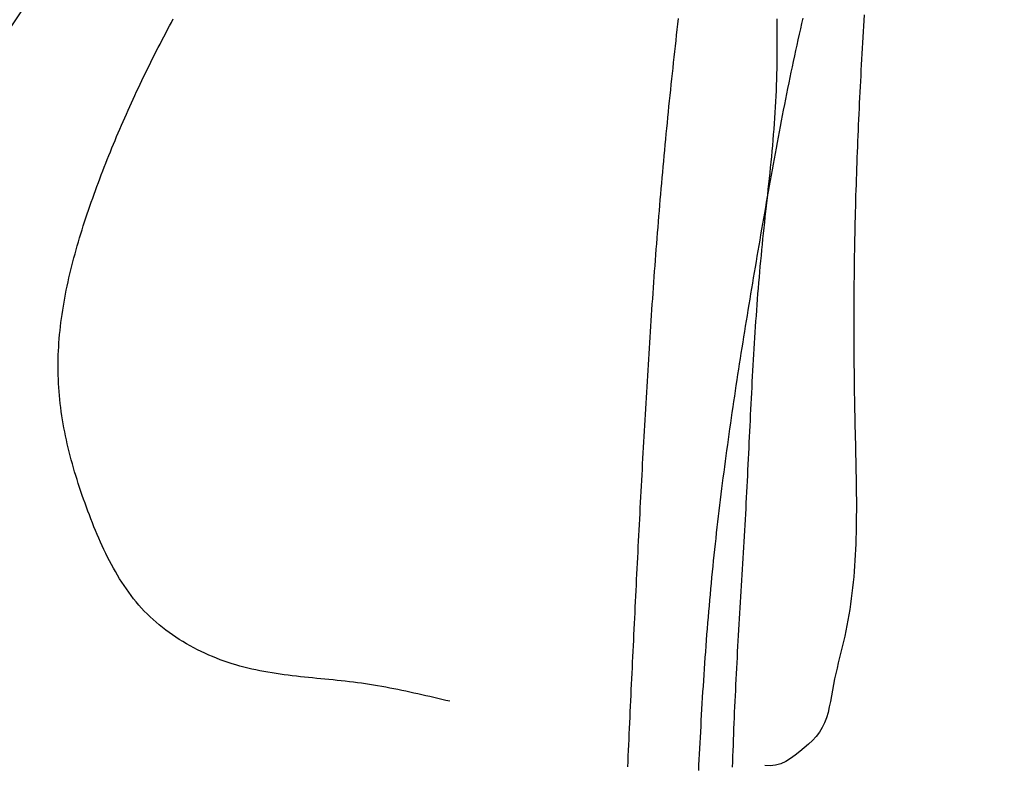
# Model space of a CAD drawing. Header units: millimetres. Extents: x 523431 to 527346, y -48565 to -47721.
# Tile 124 of 217: x 525746.85 to 525749.38, y -48543.59 to -48541.67. Entities that reach past the tile are written whole.
import ezdxf

# ---------------------------------------------------------------- set-up
doc = ezdxf.new("R2010")
doc.units = ezdxf.units.MM

# ---------------------------------------------------------------- blocks, each defined once
blk = doc.blocks.new('A$C0BD840A7')
at = {"color": 5, "start_tangent": (0.355599, 0.934638), "end_tangent": (0, -1)}
blk.add_spline([(4.6109, 9.5897), (3.9309, 10.3285), (3.4819, 9.5712), (2.3569, 2.7773), (1.0659, 1.7115), (-0.0007, 2.7212), (1.7395, 3.9553), (2.1043, 3.0016)], degree=3, dxfattribs=at)

msp = doc.modelspace()

# ---------------------------------------------------------------- linework, layer by layer
at = {"color": 174}
for p, q in [((525747.2434, -48541.6806), (525747.2483, -48541.6714)), ((525748.5447, -48541.6852), (525748.5463, -48541.6711)), ((525748.7987, -48541.6717), (525748.7988, -48541.6859)), ((525748.8634, -48541.6836), (525748.8666, -48541.6698)), ((525749.0233, -48541.6616), (525749.0224, -48541.6759)), ((525747.2287, -48541.7083), (525747.2335, -48541.6991)), ((525747.2335, -48541.6991), (525747.2384, -48541.6898)), ((525747.2384, -48541.6898), (525747.2434, -48541.6806)), ((525748.5414, -48541.7133), (525748.5431, -48541.6993)), ((525748.5431, -48541.6993), (525748.5447, -48541.6852)), ((525748.7988, -48541.6859), (525748.7989, -48541.7)), ((525748.7989, -48541.7), (525748.799, -48541.7142)), ((525748.8571, -48541.7113), (525748.8602, -48541.6974)), ((525748.8602, -48541.6974), (525748.8634, -48541.6836)), ((525749.0215, -48541.6901), (525749.0206, -48541.7044)), ((525749.0224, -48541.6759), (525749.0215, -48541.6901)), ((525747.219, -48541.7269), (525747.2238, -48541.7176)), ((525747.2238, -48541.7176), (525747.2287, -48541.7083)), ((525748.5399, -48541.7274), (525748.5414, -48541.7133)), ((525748.799, -48541.7142), (525748.799, -48541.7284)), ((525748.8509, -48541.739), (525748.854, -48541.7251)), ((525748.854, -48541.7251), (525748.8571, -48541.7113)), ((525749.0198, -48541.7186), (525749.0189, -48541.7328)), ((525749.0206, -48541.7044), (525749.0198, -48541.7186)), ((525747.2046, -48541.7549), (525747.2094, -48541.7455)), ((525747.2094, -48541.7455), (525747.2142, -48541.7362)), ((525747.2142, -48541.7362), (525747.219, -48541.7269)), ((525748.5367, -48541.7555), (525748.5383, -48541.7415)), ((525748.5383, -48541.7415), (525748.5399, -48541.7274)), ((525748.799, -48541.7425), (525748.7989, -48541.7567)), ((525748.799, -48541.7284), (525748.799, -48541.7425)), ((525748.8479, -48541.7529), (525748.8509, -48541.739)), ((525749.0181, -48541.7469), (525749.0173, -48541.7611)), ((525749.0189, -48541.7328), (525749.0181, -48541.7469)), ((525747.1905, -48541.7829), (525747.1952, -48541.7736)), ((525747.1952, -48541.7736), (525747.1999, -48541.7642)), ((525747.1999, -48541.7642), (525747.2046, -48541.7549)), ((525748.5336, -48541.7837), (525748.5351, -48541.7696)), ((525748.5351, -48541.7696), (525748.5367, -48541.7555)), ((525748.7988, -48541.7708), (525748.7986, -48541.785)), ((525748.7989, -48541.7567), (525748.7988, -48541.7708)), ((525748.8419, -48541.7807), (525748.8449, -48541.7668)), ((525748.8449, -48541.7668), (525748.8479, -48541.7529)), ((525749.0165, -48541.7752), (525749.0157, -48541.7893)), ((525749.0173, -48541.7611), (525749.0165, -48541.7752)), ((525747.1767, -48541.8112), (525747.1813, -48541.8017)), ((525747.1813, -48541.8017), (525747.1859, -48541.7923)), ((525747.1859, -48541.7923), (525747.1905, -48541.7829)), ((525748.5306, -48541.8119), (525748.5321, -48541.7978)), ((525748.5321, -48541.7978), (525748.5336, -48541.7837)), ((525748.7984, -48541.7991), (525748.7981, -48541.8133)), ((525748.7986, -48541.785), (525748.7984, -48541.7991)), ((525748.836, -48541.8084), (525748.8389, -48541.7945)), ((525748.8389, -48541.7945), (525748.8419, -48541.7807)), ((525749.0157, -48541.7893), (525749.0149, -48541.8034)), ((525747.1675, -48541.83), (525747.1721, -48541.8206)), ((525747.1721, -48541.8206), (525747.1767, -48541.8112)), ((525748.5276, -48541.84), (525748.5291, -48541.8259)), ((525748.5291, -48541.8259), (525748.5306, -48541.8119)), ((525748.7981, -48541.8133), (525748.7977, -48541.8274)), ((525748.8303, -48541.8363), (525748.8331, -48541.8223)), ((525748.8331, -48541.8223), (525748.836, -48541.8084)), ((525749.0142, -48541.8175), (525749.0134, -48541.8316)), ((525749.0149, -48541.8034), (525749.0142, -48541.8175)), ((525747.1541, -48541.8585), (525747.1585, -48541.849)), ((525747.1585, -48541.849), (525747.163, -48541.8395)), ((525747.163, -48541.8395), (525747.1675, -48541.83)), ((525748.5261, -48541.8541), (525748.5276, -48541.84)), ((525748.7973, -48541.8416), (525748.7968, -48541.8557)), ((525748.7977, -48541.8274), (525748.7973, -48541.8416)), ((525748.8246, -48541.8641), (525748.8274, -48541.8502)), ((525748.8274, -48541.8502), (525748.8303, -48541.8363)), ((525749.0127, -48541.8456), (525749.012, -48541.8597)), ((525749.0134, -48541.8316), (525749.0127, -48541.8456)), ((525747.1409, -48541.8871), (525747.1453, -48541.8776)), ((525747.1453, -48541.8776), (525747.1497, -48541.868)), ((525747.1497, -48541.868), (525747.1541, -48541.8585)), ((525748.5232, -48541.8823), (525748.5246, -48541.8682)), ((525748.5246, -48541.8682), (525748.5261, -48541.8541)), ((525748.7962, -48541.8698), (525748.7955, -48541.8839)), ((525748.7968, -48541.8557), (525748.7962, -48541.8698)), ((525748.8218, -48541.878), (525748.8246, -48541.8641)), ((525749.0113, -48541.8737), (525749.0106, -48541.8877)), ((525749.012, -48541.8597), (525749.0113, -48541.8737)), ((525747.1322, -48541.9063), (525747.1365, -48541.8967)), ((525747.1365, -48541.8967), (525747.1409, -48541.8871)), ((525748.5203, -48541.9105), (525748.5217, -48541.8964)), ((525748.5217, -48541.8964), (525748.5232, -48541.8823)), ((525748.7947, -48541.8981), (525748.7938, -48541.9122)), ((525748.7955, -48541.8839), (525748.7947, -48541.8981)), ((525748.8163, -48541.9058), (525748.819, -48541.8919)), ((525748.819, -48541.8919), (525748.8218, -48541.878)), ((525749.0099, -48541.9017), (525749.0093, -48541.9157)), ((525749.0106, -48541.8877), (525749.0099, -48541.9017)), ((525747.1194, -48541.9351), (525747.1237, -48541.9255)), ((525747.1237, -48541.9255), (525747.1279, -48541.9159)), ((525747.1279, -48541.9159), (525747.1322, -48541.9063)), ((525748.5175, -48541.9386), (525748.5189, -48541.9245)), ((525748.5189, -48541.9245), (525748.5203, -48541.9105)), ((525748.7929, -48541.9263), (525748.7919, -48541.9404)), ((525748.7938, -48541.9122), (525748.7929, -48541.9263)), ((525748.8109, -48541.9337), (525748.8136, -48541.9197)), ((525748.8136, -48541.9197), (525748.8163, -48541.9058)), ((525749.0093, -48541.9157), (525749.0086, -48541.9297)), ((525747.111, -48541.9545), (525747.1152, -48541.9448)), ((525747.1152, -48541.9448), (525747.1194, -48541.9351)), ((525748.5148, -48541.9668), (525748.5161, -48541.9527)), ((525748.5161, -48541.9527), (525748.5175, -48541.9386)), ((525748.7919, -48541.9404), (525748.7909, -48541.9545)), ((525748.8055, -48541.9615), (525748.8082, -48541.9476)), ((525748.8082, -48541.9476), (525748.8109, -48541.9337)), ((525749.008, -48541.9437), (525749.0074, -48541.9577)), ((525749.0086, -48541.9297), (525749.008, -48541.9437)), ((525747.0987, -48541.9836), (525747.1028, -48541.9739)), ((525747.1028, -48541.9739), (525747.1069, -48541.9642)), ((525747.1069, -48541.9642), (525747.111, -48541.9545)), ((525748.5134, -48541.9809), (525748.5148, -48541.9668)), ((525748.7897, -48541.9686), (525748.7886, -48541.9827)), ((525748.7909, -48541.9545), (525748.7897, -48541.9686)), ((525748.8003, -48541.9894), (525748.8029, -48541.9754)), ((525748.8029, -48541.9754), (525748.8055, -48541.9615)), ((525749.0068, -48541.9716), (525749.0062, -48541.9856)), ((525749.0074, -48541.9577), (525749.0068, -48541.9716)), ((525747.0866, -48542.0129), (525747.0906, -48542.0031)), ((525747.0906, -48542.0031), (525747.0947, -48541.9934)), ((525747.0947, -48541.9934), (525747.0987, -48541.9836)), ((525748.5107, -48542.0091), (525748.5121, -48541.995)), ((525748.5121, -48541.995), (525748.5134, -48541.9809)), ((525748.7873, -48541.9969), (525748.786, -48542.011)), ((525748.7886, -48541.9827), (525748.7873, -48541.9969)), ((525748.7951, -48542.0172), (525748.7977, -48542.0033)), ((525748.7977, -48542.0033), (525748.8003, -48541.9894)), ((525749.0057, -48541.9996), (525749.0051, -48542.0135)), ((525749.0062, -48541.9856), (525749.0057, -48541.9996)), ((525747.0787, -48542.0326), (525747.0827, -48542.0228)), ((525747.0827, -48542.0228), (525747.0866, -48542.0129)), ((525748.5081, -48542.0373), (525748.5094, -48542.0232)), ((525748.5094, -48542.0232), (525748.5107, -48542.0091)), ((525748.7847, -48542.0251), (525748.7833, -48542.0392)), ((525748.786, -48542.011), (525748.7847, -48542.0251)), ((525748.7925, -48542.0311), (525748.7951, -48542.0172)), ((525749.0046, -48542.0275), (525749.0041, -48542.0414)), ((525749.0051, -48542.0135), (525749.0046, -48542.0275)), ((525747.0671, -48542.0622), (525747.071, -48542.0523)), ((525747.071, -48542.0523), (525747.0748, -48542.0424)), ((525747.0748, -48542.0424), (525747.0787, -48542.0326)), ((525748.5056, -48542.0655), (525748.5068, -48542.0514)), ((525748.5068, -48542.0514), (525748.5081, -48542.0373)), ((525748.7819, -48542.0533), (525748.7805, -48542.0673)), ((525748.7833, -48542.0392), (525748.7819, -48542.0533)), ((525748.7875, -48542.059), (525748.79, -48542.0451)), ((525748.79, -48542.0451), (525748.7925, -48542.0311)), ((525749.0041, -48542.0414), (525749.0036, -48542.0554)), ((525747.0595, -48542.0821), (525747.0633, -48542.0721)), ((525747.0633, -48542.0721), (525747.0671, -48542.0622)), ((525748.503, -48542.0937), (525748.5043, -48542.0796)), ((525748.5043, -48542.0796), (525748.5056, -48542.0655)), ((525748.7805, -48542.0673), (525748.7791, -48542.0814)), ((525748.7825, -48542.0868), (525748.785, -48542.0729)), ((525748.785, -48542.0729), (525748.7875, -48542.059)), ((525749.0031, -48542.0693), (525749.0026, -48542.0833)), ((525749.0036, -48542.0554), (525749.0031, -48542.0693)), ((525747.0484, -48542.1121), (525747.0521, -48542.102)), ((525747.0521, -48542.102), (525747.0558, -48542.0921)), ((525747.0558, -48542.0921), (525747.0595, -48542.0821)), ((525748.5018, -48542.1078), (525748.503, -48542.0937)), ((525748.7776, -48542.0955), (525748.7761, -48542.1096)), ((525748.7775, -48542.1146), (525748.78, -48542.1007)), ((525748.7791, -48542.0814), (525748.7776, -48542.0955)), ((525748.78, -48542.1007), (525748.7825, -48542.0868)), ((525749.0022, -48542.0973), (525749.0018, -48542.1112)), ((525749.0026, -48542.0833), (525749.0022, -48542.0973)), ((525747.0412, -48542.1321), (525747.0448, -48542.1221)), ((525747.0448, -48542.1221), (525747.0484, -48542.1121)), ((525748.4994, -48542.136), (525748.5006, -48542.1219)), ((525748.5006, -48542.1219), (525748.5018, -48542.1078)), ((525748.7726, -48542.1424), (525748.775, -48542.1285)), ((525748.7746, -48542.1237), (525748.773, -48542.1378)), ((525748.7761, -48542.1096), (525748.7746, -48542.1237)), ((525748.775, -48542.1285), (525748.7775, -48542.1146)), ((525749.0013, -48542.1252), (525749.0009, -48542.1391)), ((525749.0018, -48542.1112), (525749.0013, -48542.1252)), ((525747.0306, -48542.1624), (525747.0341, -48542.1523)), ((525747.0341, -48542.1523), (525747.0376, -48542.1422)), ((525747.0376, -48542.1422), (525747.0412, -48542.1321)), ((525748.497, -48542.1643), (525748.4982, -48542.1501)), ((525748.4982, -48542.1501), (525748.4994, -48542.136)), ((525748.7715, -48542.1519), (525748.77, -48542.166)), ((525748.7702, -48542.1563), (525748.7726, -48542.1424)), ((525748.773, -48542.1378), (525748.7715, -48542.1519)), ((525749.0006, -48542.1531), (525749.0002, -48542.1671)), ((525749.0009, -48542.1391), (525749.0006, -48542.1531)), ((525747.0238, -48542.1827), (525747.0271, -48542.1725)), ((525747.0271, -48542.1725), (525747.0306, -48542.1624)), ((525748.4947, -48542.1925), (525748.4959, -48542.1784)), ((525748.4959, -48542.1784), (525748.497, -48542.1643)), ((525748.7653, -48542.1841), (525748.7677, -48542.1702)), ((525748.7684, -48542.1801), (525748.7669, -48542.1942)), ((525748.7677, -48542.1702), (525748.7702, -48542.1563)), ((525748.77, -48542.166), (525748.7684, -48542.1801)), ((525748.9998, -48542.1811), (525748.9995, -48542.1951)), ((525749.0002, -48542.1671), (525748.9998, -48542.1811)), ((525747.0139, -48542.2133), (525747.0171, -48542.2031)), ((525747.0171, -48542.2031), (525747.0204, -48542.1929)), ((525747.0204, -48542.1929), (525747.0238, -48542.1827)), ((525748.4924, -48542.2207), (525748.4936, -48542.2066)), ((525748.4936, -48542.2066), (525748.4947, -48542.1925)), ((525748.7605, -48542.2119), (525748.7629, -48542.198)), ((525748.7629, -48542.198), (525748.7653, -48542.1841)), ((525748.7669, -48542.1942), (525748.7654, -48542.2083)), ((525748.9995, -48542.1951), (525748.9992, -48542.2091)), ((525747.0076, -48542.2337), (525747.0107, -48542.2235)), ((525747.0107, -48542.2235), (525747.0139, -48542.2133)), ((525748.4913, -48542.2348), (525748.4924, -48542.2207)), ((525748.7557, -48542.2396), (525748.7581, -48542.2257)), ((525748.7581, -48542.2257), (525748.7605, -48542.2119)), ((525748.7639, -48542.2224), (525748.7624, -48542.2365)), ((525748.7654, -48542.2083), (525748.7639, -48542.2224)), ((525748.9989, -48542.2231), (525748.9986, -48542.2371)), ((525748.9992, -48542.2091), (525748.9989, -48542.2231)), ((525746.9986, -48542.2645), (525747.0016, -48542.2542)), ((525747.0016, -48542.2542), (525747.0045, -48542.244)), ((525747.0045, -48542.244), (525747.0076, -48542.2337)), ((525748.4891, -48542.2631), (525748.4902, -48542.2489)), ((525748.4902, -48542.2489), (525748.4913, -48542.2348)), ((525748.751, -48542.2673), (525748.7533, -48542.2534)), ((525748.7533, -48542.2534), (525748.7557, -48542.2396)), ((525748.761, -48542.2506), (525748.7596, -48542.2646)), ((525748.7624, -48542.2365), (525748.761, -48542.2506)), ((525748.9984, -48542.2511), (525748.9981, -48542.2652)), ((525748.9986, -48542.2371), (525748.9984, -48542.2511)), ((525746.993, -48542.2851), (525746.9958, -48542.2748)), ((525746.9958, -48542.2748), (525746.9986, -48542.2645)), ((525748.487, -48542.2913), (525748.4881, -48542.2772)), ((525748.4881, -48542.2772), (525748.4891, -48542.2631)), ((525748.7463, -48542.2949), (525748.7486, -48542.2811)), ((525748.7486, -48542.2811), (525748.751, -48542.2673)), ((525748.7582, -48542.2788), (525748.7568, -48542.2929)), ((525748.7596, -48542.2646), (525748.7582, -48542.2788)), ((525748.9979, -48542.2792), (525748.9977, -48542.2933)), ((525748.9981, -48542.2652), (525748.9979, -48542.2792)), ((525746.9851, -48542.3161), (525746.9876, -48542.3057)), ((525746.9876, -48542.3057), (525746.9903, -48542.2954)), ((525746.9903, -48542.2954), (525746.993, -48542.2851)), ((525748.4849, -48542.3195), (525748.4859, -48542.3054)), ((525748.4859, -48542.3054), (525748.487, -48542.2913)), ((525748.7439, -48542.3088), (525748.7463, -48542.2949)), ((525748.7555, -48542.307), (525748.7542, -48542.3211)), ((525748.7568, -48542.2929), (525748.7555, -48542.307)), ((525748.9975, -48542.3073), (525748.9973, -48542.3214)), ((525748.9977, -48542.2933), (525748.9975, -48542.3073)), ((525746.9802, -48542.3368), (525746.9826, -48542.3264)), ((525746.9826, -48542.3264), (525746.9851, -48542.3161)), ((525748.4839, -48542.3337), (525748.4849, -48542.3195)), ((525748.7392, -48542.3364), (525748.7416, -48542.3226)), ((525748.7416, -48542.3226), (525748.7439, -48542.3088)), ((525748.7542, -48542.3211), (525748.753, -48542.3352)), ((525748.9973, -48542.3214), (525748.9972, -48542.3355)), ((525746.9735, -48542.3679), (525746.9756, -48542.3575)), ((525746.9756, -48542.3575), (525746.9779, -48542.3471)), ((525746.9779, -48542.3471), (525746.9802, -48542.3368)), ((525748.4818, -48542.3619), (525748.4829, -48542.3478)), ((525748.4829, -48542.3478), (525748.4839, -48542.3337)), ((525748.7346, -48542.364), (525748.7369, -48542.3502)), ((525748.7369, -48542.3502), (525748.7392, -48542.3364)), ((525748.7518, -48542.3493), (525748.7506, -48542.3634)), ((525748.753, -48542.3352), (525748.7518, -48542.3493)), ((525748.997, -48542.3496), (525748.9969, -48542.3637)), ((525748.9972, -48542.3355), (525748.997, -48542.3496)), ((525746.9695, -48542.3887), (525746.9714, -48542.3783)), ((525746.9714, -48542.3783), (525746.9735, -48542.3679)), ((525748.4799, -48542.3902), (525748.4808, -48542.376)), ((525748.4808, -48542.376), (525748.4818, -48542.3619)), ((525748.73, -48542.3916), (525748.7323, -48542.3778)), ((525748.7323, -48542.3778), (525748.7346, -48542.364)), ((525748.7495, -48542.3775), (525748.7484, -48542.3916)), ((525748.7506, -48542.3634), (525748.7495, -48542.3775)), ((525748.9968, -48542.3778), (525748.9967, -48542.3919)), ((525748.9969, -48542.3637), (525748.9968, -48542.3778)), ((525746.9658, -48542.4095), (525746.9676, -48542.3991)), ((525746.9676, -48542.3991), (525746.9695, -48542.3887)), ((525748.4779, -48542.4184), (525748.4789, -48542.4043)), ((525748.4789, -48542.4043), (525748.4799, -48542.3902)), ((525748.7254, -48542.4192), (525748.7277, -48542.4054)), ((525748.7277, -48542.4054), (525748.73, -48542.3916)), ((525748.7473, -48542.4057), (525748.7463, -48542.4199)), ((525748.7484, -48542.3916), (525748.7473, -48542.4057)), ((525748.9967, -48542.406), (525748.9966, -48542.4202)), ((525748.9967, -48542.3919), (525748.9967, -48542.406)), ((525746.9611, -48542.4407), (525746.9626, -48542.4303)), ((525746.9626, -48542.4303), (525746.9641, -48542.4199)), ((525746.9641, -48542.4199), (525746.9658, -48542.4095)), ((525748.476, -48542.4467), (525748.477, -48542.4326)), ((525748.477, -48542.4326), (525748.4779, -48542.4184)), ((525748.7209, -48542.4468), (525748.7231, -48542.433)), ((525748.7231, -48542.433), (525748.7254, -48542.4192)), ((525748.7453, -48542.434), (525748.7443, -48542.4481)), ((525748.7463, -48542.4199), (525748.7453, -48542.434)), ((525748.9966, -48542.4202), (525748.9966, -48542.4343)), ((525746.9585, -48542.4616), (525746.9597, -48542.4511)), ((525746.9597, -48542.4511), (525746.9611, -48542.4407)), ((525748.4751, -48542.4608), (525748.476, -48542.4467)), ((525748.7186, -48542.4606), (525748.7209, -48542.4468)), ((525748.7443, -48542.4481), (525748.7433, -48542.4622)), ((525748.9966, -48542.4343), (525748.9966, -48542.4485)), ((525748.9966, -48542.4485), (525748.9966, -48542.4626)), ((525746.9554, -48542.4928), (525746.9563, -48542.4824)), ((525746.9563, -48542.4824), (525746.9573, -48542.472)), ((525746.9573, -48542.472), (525746.9585, -48542.4616)), ((525748.4732, -48542.4891), (525748.4741, -48542.475)), ((525748.4741, -48542.475), (525748.4751, -48542.4608)), ((525748.7142, -48542.4882), (525748.7164, -48542.4744)), ((525748.7164, -48542.4744), (525748.7186, -48542.4606)), ((525748.7424, -48542.4764), (525748.7415, -48542.4905)), ((525748.7433, -48542.4622), (525748.7424, -48542.4764)), ((525748.9966, -48542.4626), (525748.9966, -48542.4768)), ((525748.9966, -48542.4768), (525748.9966, -48542.491)), ((525746.9539, -48542.5137), (525746.9546, -48542.5033)), ((525746.9546, -48542.5033), (525746.9554, -48542.4928)), ((525748.4714, -48542.5174), (525748.4723, -48542.5032)), ((525748.4723, -48542.5032), (525748.4732, -48542.4891)), ((525748.7097, -48542.5159), (525748.712, -48542.502)), ((525748.712, -48542.502), (525748.7142, -48542.4882)), ((525748.7406, -48542.5046), (525748.7397, -48542.5187)), ((525748.7415, -48542.4905), (525748.7406, -48542.5046)), ((525748.9966, -48542.491), (525748.9967, -48542.5052)), ((525748.9967, -48542.5052), (525748.9967, -48542.5194)), ((525746.9526, -48542.545), (525746.9529, -48542.5345)), ((525746.9529, -48542.5345), (525746.9533, -48542.5241)), ((525746.9533, -48542.5241), (525746.9539, -48542.5137)), ((525748.4696, -48542.5456), (525748.4705, -48542.5315)), ((525748.4705, -48542.5315), (525748.4714, -48542.5174)), ((525748.7054, -48542.5435), (525748.7076, -48542.5297)), ((525748.7076, -48542.5297), (525748.7097, -48542.5159)), ((525748.7389, -48542.5329), (525748.738, -48542.547)), ((525748.7397, -48542.5187), (525748.7389, -48542.5329)), ((525748.9967, -48542.5194), (525748.9968, -48542.5336)), ((525748.9968, -48542.5336), (525748.9969, -48542.5478)), ((525746.9523, -48542.5658), (525746.9524, -48542.5554)), ((525746.9524, -48542.5554), (525746.9526, -48542.545)), ((525748.4679, -48542.5739), (525748.4687, -48542.5598)), ((525748.4687, -48542.5598), (525748.4696, -48542.5456)), ((525748.7011, -48542.5711), (525748.7032, -48542.5573)), ((525748.7032, -48542.5573), (525748.7054, -48542.5435)), ((525748.738, -48542.547), (525748.7372, -48542.5611)), ((525748.9969, -48542.5478), (525748.997, -48542.562)), ((525746.9524, -48542.5762), (525746.9523, -48542.5658)), ((525746.9526, -48542.5866), (525746.9524, -48542.5762)), ((525748.467, -48542.588), (525748.4679, -48542.5739)), ((525748.6968, -48542.5988), (525748.6989, -48542.585)), ((525748.6989, -48542.585), (525748.7011, -48542.5711)), ((525748.7364, -48542.5753), (525748.7357, -48542.5894)), ((525748.7372, -48542.5611), (525748.7364, -48542.5753)), ((525748.997, -48542.562), (525748.9972, -48542.5762)), ((525748.9972, -48542.5762), (525748.9973, -48542.5905)), ((525746.953, -48542.597), (525746.9526, -48542.5866)), ((525746.9534, -48542.6075), (525746.953, -48542.597)), ((525746.9541, -48542.6178), (525746.9534, -48542.6075)), ((525748.4653, -48542.6163), (525748.4662, -48542.6022)), ((525748.4662, -48542.6022), (525748.467, -48542.588)), ((525748.6947, -48542.6127), (525748.6968, -48542.5988)), ((525748.7349, -48542.6036), (525748.7342, -48542.6177)), ((525748.7357, -48542.5894), (525748.7349, -48542.6036)), ((525748.9973, -48542.5905), (525748.9975, -48542.6047)), ((525748.9975, -48542.6047), (525748.9977, -48542.619)), ((525746.9548, -48542.6282), (525746.9541, -48542.6178)), ((525746.9557, -48542.6386), (525746.9548, -48542.6282)), ((525748.4636, -48542.6446), (525748.4645, -48542.6304)), ((525748.4645, -48542.6304), (525748.4653, -48542.6163)), ((525748.6905, -48542.6404), (525748.6926, -48542.6265)), ((525748.6926, -48542.6265), (525748.6947, -48542.6127)), ((525748.7334, -48542.6318), (525748.7327, -48542.646)), ((525748.7342, -48542.6177), (525748.7334, -48542.6318)), ((525748.9977, -48542.619), (525748.9979, -48542.6333)), ((525748.9979, -48542.6333), (525748.9981, -48542.6475)), ((525746.9567, -48542.649), (525746.9557, -48542.6386)), ((525746.9579, -48542.6594), (525746.9567, -48542.649)), ((525746.9592, -48542.6697), (525746.9579, -48542.6594)), ((525748.462, -48542.6729), (525748.4628, -48542.6587)), ((525748.4628, -48542.6587), (525748.4636, -48542.6446)), ((525748.6864, -48542.6681), (525748.6885, -48542.6542)), ((525748.6885, -48542.6542), (525748.6905, -48542.6404)), ((525748.732, -48542.6601), (525748.7313, -48542.6743)), ((525748.7327, -48542.646), (525748.732, -48542.6601)), ((525748.9981, -48542.6475), (525748.9984, -48542.6618)), ((525748.9984, -48542.6618), (525748.9986, -48542.6761)), ((525746.9606, -48542.6801), (525746.9592, -48542.6697)), ((525746.9621, -48542.6904), (525746.9606, -48542.6801)), ((525748.4604, -48542.7011), (525748.4612, -48542.687)), ((525748.4612, -48542.687), (525748.462, -48542.6729)), ((525748.6824, -48542.6959), (525748.6844, -48542.682)), ((525748.6844, -48542.682), (525748.6864, -48542.6681)), ((525748.7313, -48542.6743), (525748.7306, -48542.6884)), ((525748.9986, -48542.6761), (525748.9989, -48542.6904)), ((525746.9637, -48542.7008), (525746.9621, -48542.6904)), ((525746.9655, -48542.7111), (525746.9637, -48542.7008)), ((525746.9674, -48542.7214), (525746.9655, -48542.7111)), ((525748.4595, -48542.7153), (525748.4604, -48542.7011)), ((525748.6784, -48542.7238), (525748.6804, -48542.7098)), ((525748.6804, -48542.7098), (525748.6824, -48542.6959)), ((525748.7299, -48542.7026), (525748.7292, -48542.7167)), ((525748.7306, -48542.6884), (525748.7299, -48542.7026)), ((525748.9989, -48542.6904), (525748.9992, -48542.7047)), ((525748.9992, -48542.7047), (525748.9995, -48542.719)), ((525746.9693, -48542.7317), (525746.9674, -48542.7214)), ((525746.9714, -48542.742), (525746.9693, -48542.7317)), ((525748.458, -48542.7436), (525748.4588, -48542.7294)), ((525748.4588, -48542.7294), (525748.4595, -48542.7153)), ((525748.6745, -48542.7516), (525748.6764, -48542.7377)), ((525748.6764, -48542.7377), (525748.6784, -48542.7238)), ((525748.7285, -48542.7309), (525748.7278, -48542.745)), ((525748.7292, -48542.7167), (525748.7285, -48542.7309)), ((525748.9995, -48542.719), (525748.9998, -48542.7334)), ((525748.9998, -48542.7334), (525749.0002, -48542.7477)), ((525746.9736, -48542.7523), (525746.9714, -48542.742)), ((525746.9759, -48542.7626), (525746.9736, -48542.7523)), ((525746.9783, -48542.7728), (525746.9759, -48542.7626)), ((525748.4564, -48542.7719), (525748.4572, -48542.7577)), ((525748.4572, -48542.7577), (525748.458, -48542.7436)), ((525748.6725, -48542.7656), (525748.6745, -48542.7516)), ((525748.7272, -48542.7592), (525748.7265, -48542.7733)), ((525748.7278, -48542.745), (525748.7272, -48542.7592)), ((525749.0002, -48542.7477), (525749.0005, -48542.762)), ((525749.0005, -48542.762), (525749.0009, -48542.7764)), ((525746.9809, -48542.7831), (525746.9783, -48542.7728)), ((525746.9835, -48542.7933), (525746.9809, -48542.7831)), ((525748.4548, -48542.8001), (525748.4556, -48542.786)), ((525748.4556, -48542.786), (525748.4564, -48542.7719)), ((525748.6687, -48542.7936), (525748.6706, -48542.7796)), ((525748.6706, -48542.7796), (525748.6725, -48542.7656)), ((525748.7258, -48542.7875), (525748.7251, -48542.8016)), ((525748.7265, -48542.7733), (525748.7258, -48542.7875)), ((525749.0009, -48542.7764), (525749.0012, -48542.7907)), ((525746.9862, -48542.8036), (525746.9835, -48542.7933)), ((525746.989, -48542.8138), (525746.9862, -48542.8036)), ((525748.4541, -48542.8143), (525748.4548, -48542.8001)), ((525748.665, -48542.8216), (525748.6668, -48542.8076)), ((525748.6668, -48542.8076), (525748.6687, -48542.7936)), ((525748.7251, -48542.8016), (525748.7245, -48542.8158)), ((525749.0012, -48542.7907), (525749.0015, -48542.8051)), ((525749.0015, -48542.8051), (525749.0018, -48542.8194)), ((525746.9919, -48542.824), (525746.989, -48542.8138)), ((525746.9948, -48542.8342), (525746.9919, -48542.824)), ((525746.9979, -48542.8444), (525746.9948, -48542.8342)), ((525748.4525, -48542.8426), (525748.4533, -48542.8284)), ((525748.4533, -48542.8284), (525748.4541, -48542.8143)), ((525748.6613, -48542.8497), (525748.6631, -48542.8356)), ((525748.6631, -48542.8356), (525748.665, -48542.8216)), ((525748.7238, -48542.8299), (525748.7231, -48542.8441)), ((525748.7245, -48542.8158), (525748.7238, -48542.8299)), ((525749.0018, -48542.8194), (525749.0021, -48542.8338)), ((525749.0021, -48542.8338), (525749.0024, -48542.8481)), ((525747.001, -48542.8546), (525746.9979, -48542.8444)), ((525747.0042, -48542.8647), (525747.001, -48542.8546)), ((525748.451, -48542.8708), (525748.4518, -48542.8567)), ((525748.4518, -48542.8567), (525748.4525, -48542.8426)), ((525748.6577, -48542.8778), (525748.6595, -48542.8638)), ((525748.6595, -48542.8638), (525748.6613, -48542.8497)), ((525748.7224, -48542.8582), (525748.7217, -48542.8724)), ((525748.7231, -48542.8441), (525748.7224, -48542.8582)), ((525749.0024, -48542.8481), (525749.0026, -48542.8625)), ((525749.0026, -48542.8625), (525749.0028, -48542.8768)), ((525747.0076, -48542.8749), (525747.0042, -48542.8647)), ((525747.0109, -48542.885), (525747.0076, -48542.8749)), ((525747.0144, -48542.8951), (525747.0109, -48542.885)), ((525748.4495, -48542.8991), (525748.4503, -48542.885)), ((525748.4503, -48542.885), (525748.451, -48542.8708)), ((525748.656, -48542.892), (525748.6577, -48542.8778)), ((525748.721, -48542.8865), (525748.7202, -48542.9007)), ((525748.7217, -48542.8724), (525748.721, -48542.8865)), ((525749.0028, -48542.8768), (525749.003, -48542.8911)), ((525747.0179, -48542.9052), (525747.0144, -48542.8951)), ((525747.0215, -48542.9153), (525747.0179, -48542.9052)), ((525748.448, -48542.9274), (525748.4488, -48542.9133)), ((525748.4488, -48542.9133), (525748.4495, -48542.8991)), ((525748.6525, -48542.9202), (525748.6542, -48542.9061)), ((525748.6542, -48542.9061), (525748.656, -48542.892)), ((525748.7195, -48542.9148), (525748.7188, -48542.929)), ((525748.7202, -48542.9007), (525748.7195, -48542.9148)), ((525749.003, -48542.8911), (525749.0031, -48542.9054)), ((525749.0031, -48542.9054), (525749.0031, -48542.9197)), ((525747.0252, -48542.9254), (525747.0215, -48542.9153)), ((525747.0289, -48542.9354), (525747.0252, -48542.9254)), ((525747.0327, -48542.9454), (525747.0289, -48542.9354)), ((525748.4473, -48542.9416), (525748.448, -48542.9274)), ((525748.6491, -48542.9486), (525748.6508, -48542.9344)), ((525748.6508, -48542.9344), (525748.6525, -48542.9202)), ((525748.7188, -48542.929), (525748.718, -48542.9431)), ((525749.0031, -48542.934), (525749.003, -48542.9483)), ((525749.0031, -48542.9197), (525749.0031, -48542.934)), ((525747.0365, -48542.9555), (525747.0327, -48542.9454)), ((525747.0404, -48542.9655), (525747.0365, -48542.9555)), ((525747.0444, -48542.9754), (525747.0404, -48542.9655)), ((525748.4458, -48542.9699), (525748.4466, -48542.9557)), ((525748.4466, -48542.9557), (525748.4473, -48542.9416)), ((525748.6459, -48542.977), (525748.6475, -48542.9628)), ((525748.6475, -48542.9628), (525748.6491, -48542.9486)), ((525748.7172, -48542.9573), (525748.7165, -48542.9714)), ((525748.718, -48542.9431), (525748.7172, -48542.9573)), ((525749.0029, -48542.9626), (525749.0026, -48542.9769)), ((525749.003, -48542.9483), (525749.0029, -48542.9626)), ((525747.0485, -48542.9854), (525747.0444, -48542.9754)), ((525747.0526, -48542.9953), (525747.0485, -48542.9854)), ((525748.4444, -48542.9981), (525748.4451, -48542.984)), ((525748.4451, -48542.984), (525748.4458, -48542.9699)), ((525748.6442, -48542.9912), (525748.6459, -48542.977)), ((525748.7157, -48542.9856), (525748.7148, -48542.9998)), ((525748.7165, -48542.9714), (525748.7157, -48542.9856)), ((525749.0026, -48542.9769), (525749.0023, -48542.9911)), ((525747.0568, -48543.0051), (525747.0526, -48542.9953)), ((525747.0612, -48543.0149), (525747.0568, -48543.0051)), ((525747.0656, -48543.0247), (525747.0612, -48543.0149)), ((525748.4429, -48543.0264), (525748.4436, -48543.0123)), ((525748.4436, -48543.0123), (525748.4444, -48542.9981)), ((525748.6411, -48543.0198), (525748.6427, -48543.0055)), ((525748.6427, -48543.0055), (525748.6442, -48542.9912)), ((525748.714, -48543.0139), (525748.7132, -48543.0281)), ((525748.7148, -48542.9998), (525748.714, -48543.0139)), ((525749.0019, -48543.0053), (525749.0014, -48543.0195)), ((525749.0023, -48542.9911), (525749.0019, -48543.0053)), ((525747.0701, -48543.0343), (525747.0656, -48543.0247)), ((525747.0747, -48543.044), (525747.0701, -48543.0343)), ((525748.4415, -48543.0547), (525748.4422, -48543.0406)), ((525748.4422, -48543.0406), (525748.4429, -48543.0264)), ((525748.638, -48543.0485), (525748.6396, -48543.0341)), ((525748.6396, -48543.0341), (525748.6411, -48543.0198)), ((525748.7132, -48543.0281), (525748.7124, -48543.0422)), ((525749.0008, -48543.0337), (525749.0001, -48543.0479)), ((525749.0014, -48543.0195), (525749.0008, -48543.0337)), ((525747.0794, -48543.0535), (525747.0747, -48543.044)), ((525747.0843, -48543.063), (525747.0794, -48543.0535)), ((525747.0892, -48543.0723), (525747.0843, -48543.063)), ((525748.4408, -48543.0689), (525748.4415, -48543.0547)), ((525748.6351, -48543.0772), (525748.6365, -48543.0629)), ((525748.6365, -48543.0629), (525748.638, -48543.0485)), ((525748.7115, -48543.0564), (525748.7107, -48543.0705)), ((525748.7124, -48543.0422), (525748.7115, -48543.0564)), ((525748.9993, -48543.062), (525748.9984, -48543.0761)), ((525749.0001, -48543.0479), (525748.9993, -48543.062)), ((525747.0943, -48543.0816), (525747.0892, -48543.0723)), ((525747.0995, -48543.0908), (525747.0943, -48543.0816)), ((525747.1049, -48543.0999), (525747.0995, -48543.0908)), ((525748.4394, -48543.0971), (525748.4401, -48543.083)), ((525748.4401, -48543.083), (525748.4408, -48543.0689)), ((525748.6322, -48543.1061), (525748.6336, -48543.0917)), ((525748.6336, -48543.0917), (525748.6351, -48543.0772)), ((525748.7098, -48543.0847), (525748.709, -48543.0988)), ((525748.7107, -48543.0705), (525748.7098, -48543.0847)), ((525748.9973, -48543.0902), (525748.9962, -48543.1042)), ((525748.9984, -48543.0761), (525748.9973, -48543.0902)), ((525747.1104, -48543.1089), (525747.1049, -48543.0999)), ((525747.116, -48543.1178), (525747.1104, -48543.1089)), ((525748.438, -48543.1254), (525748.4387, -48543.1113)), ((525748.4387, -48543.1113), (525748.4394, -48543.0971)), ((525748.6308, -48543.1206), (525748.6322, -48543.1061)), ((525748.7081, -48543.113), (525748.7073, -48543.1271)), ((525748.709, -48543.0988), (525748.7081, -48543.113)), ((525748.9962, -48543.1042), (525748.9949, -48543.1183)), ((525747.1218, -48543.1266), (525747.116, -48543.1178)), ((525747.1277, -48543.1353), (525747.1218, -48543.1266)), ((525747.1338, -48543.1438), (525747.1277, -48543.1353)), ((525748.4366, -48543.1537), (525748.4373, -48543.1396)), ((525748.4373, -48543.1396), (525748.438, -48543.1254)), ((525748.6281, -48543.1496), (525748.6294, -48543.1351)), ((525748.6294, -48543.1351), (525748.6308, -48543.1206)), ((525748.7064, -48543.1413), (525748.7056, -48543.1554)), ((525748.7073, -48543.1271), (525748.7064, -48543.1413)), ((525748.9934, -48543.1322), (525748.9918, -48543.1462)), ((525748.9949, -48543.1183), (525748.9934, -48543.1322)), ((525747.14, -48543.1522), (525747.1338, -48543.1438)), ((525747.1464, -48543.1604), (525747.14, -48543.1522)), ((525747.153, -48543.1685), (525747.1464, -48543.1604)), ((525748.4352, -48543.182), (525748.4359, -48543.1679)), ((525748.4359, -48543.1679), (525748.4366, -48543.1537)), ((525748.6255, -48543.1788), (525748.6268, -48543.1642)), ((525748.6268, -48543.1642), (525748.6281, -48543.1496)), ((525748.7056, -48543.1554), (525748.7047, -48543.1696)), ((525748.9901, -48543.1601), (525748.9882, -48543.174)), ((525748.9918, -48543.1462), (525748.9901, -48543.1601)), ((525747.1598, -48543.1765), (525747.153, -48543.1685)), ((525747.1667, -48543.1843), (525747.1598, -48543.1765)), ((525747.1738, -48543.192), (525747.1667, -48543.1843)), ((525747.1811, -48543.1995), (525747.1738, -48543.192)), ((525748.4345, -48543.1962), (525748.4352, -48543.182)), ((525748.6242, -48543.1934), (525748.6255, -48543.1788)), ((525748.7039, -48543.1837), (525748.703, -48543.1978)), ((525748.7047, -48543.1696), (525748.7039, -48543.1837)), ((525748.9862, -48543.1879), (525748.984, -48543.2017)), ((525748.9882, -48543.174), (525748.9862, -48543.1879)), ((525747.1887, -48543.2068), (525747.1811, -48543.1995)), ((525747.1963, -48543.2139), (525747.1887, -48543.2068)), ((525747.2042, -48543.2209), (525747.1963, -48543.2139)), ((525748.4331, -48543.2244), (525748.4338, -48543.2103)), ((525748.4338, -48543.2103), (525748.4345, -48543.1962)), ((525748.6218, -48543.2227), (525748.623, -48543.208)), ((525748.623, -48543.208), (525748.6242, -48543.1934)), ((525748.7022, -48543.212), (525748.7013, -48543.2261)), ((525748.703, -48543.1978), (525748.7022, -48543.212)), ((525748.9816, -48543.2155), (525748.979, -48543.2292)), ((525748.984, -48543.2017), (525748.9816, -48543.2155)), ((525747.2122, -48543.2277), (525747.2042, -48543.2209)), ((525747.2205, -48543.2344), (525747.2122, -48543.2277)), ((525747.2288, -48543.2408), (525747.2205, -48543.2344)), ((525747.2373, -48543.2471), (525747.2288, -48543.2408)), ((525748.4317, -48543.2527), (525748.4324, -48543.2386)), ((525748.4324, -48543.2386), (525748.4331, -48543.2244)), ((525748.6194, -48543.2521), (525748.6206, -48543.2374)), ((525748.6206, -48543.2374), (525748.6218, -48543.2227)), ((525748.7005, -48543.2403), (525748.6997, -48543.2544)), ((525748.7013, -48543.2261), (525748.7005, -48543.2403)), ((525748.9763, -48543.2429), (525748.9733, -48543.2566)), ((525748.979, -48543.2292), (525748.9763, -48543.2429)), ((525747.246, -48543.2533), (525747.2373, -48543.2471)), ((525747.2548, -48543.2592), (525747.246, -48543.2533)), ((525747.2637, -48543.265), (525747.2548, -48543.2592)), ((525747.2728, -48543.2706), (525747.2637, -48543.265)), ((525748.4304, -48543.281), (525748.4311, -48543.2669)), ((525748.4311, -48543.2669), (525748.4317, -48543.2527)), ((525748.6172, -48543.2816), (525748.6183, -48543.2669)), ((525748.6183, -48543.2669), (525748.6194, -48543.2521)), ((525748.6989, -48543.2685), (525748.6981, -48543.2826)), ((525748.6997, -48543.2544), (525748.6989, -48543.2685)), ((525748.9733, -48543.2566), (525748.9702, -48543.2702)), ((525747.282, -48543.276), (525747.2728, -48543.2706)), ((525747.2913, -48543.2813), (525747.282, -48543.276)), ((525747.3007, -48543.2864), (525747.2913, -48543.2813)), ((525747.3102, -48543.2913), (525747.3007, -48543.2864)), ((525747.3198, -48543.296), (525747.3102, -48543.2913)), ((525748.4297, -48543.2952), (525748.4304, -48543.281)), ((525748.6161, -48543.2964), (525748.6172, -48543.2816)), ((525748.6981, -48543.2826), (525748.6973, -48543.2968)), ((525748.967, -48543.2838), (525748.9636, -48543.2974)), ((525748.9702, -48543.2702), (525748.967, -48543.2838)), ((525747.3295, -48543.3005), (525747.3198, -48543.296)), ((525747.3392, -48543.3049), (525747.3295, -48543.3005)), ((525747.3491, -48543.3091), (525747.3392, -48543.3049)), ((525747.359, -48543.3131), (525747.3491, -48543.3091)), ((525747.3689, -48543.3169), (525747.359, -48543.3131)), ((525747.379, -48543.3205), (525747.3689, -48543.3169)), ((525748.4284, -48543.3235), (525748.429, -48543.3093)), ((525748.429, -48543.3093), (525748.4297, -48543.2952)), ((525748.614, -48543.3259), (525748.615, -48543.3112)), ((525748.615, -48543.3112), (525748.6161, -48543.2964)), ((525748.6965, -48543.3109), (525748.6957, -48543.325)), ((525748.6973, -48543.2968), (525748.6965, -48543.3109)), ((525748.9602, -48543.311), (525748.9568, -48543.3247)), ((525748.9636, -48543.2974), (525748.9602, -48543.311)), ((525747.3891, -48543.324), (525747.379, -48543.3205)), ((525747.3992, -48543.3273), (525747.3891, -48543.324)), ((525747.4093, -48543.3303), (525747.3992, -48543.3273)), ((525747.4195, -48543.3332), (525747.4093, -48543.3303)), ((525747.4297, -48543.336), (525747.4195, -48543.3332)), ((525747.44, -48543.3385), (525747.4297, -48543.336)), ((525747.4502, -48543.3409), (525747.44, -48543.3385)), ((525747.4605, -48543.3432), (525747.4502, -48543.3409)), ((525747.4709, -48543.3453), (525747.4605, -48543.3432)), ((525748.427, -48543.3518), (525748.4277, -48543.3376)), ((525748.4277, -48543.3376), (525748.4284, -48543.3235)), ((525748.612, -48543.3555), (525748.613, -48543.3407)), ((525748.613, -48543.3407), (525748.614, -48543.3259)), ((525748.695, -48543.3391), (525748.6943, -48543.3532)), ((525748.6957, -48543.325), (525748.695, -48543.3391)), ((525748.9535, -48543.3385), (525748.9503, -48543.3524)), ((525748.9568, -48543.3247), (525748.9535, -48543.3385)), ((525747.4812, -48543.3473), (525747.4709, -48543.3453)), ((525747.4915, -48543.3491), (525747.4812, -48543.3473)), ((525747.5019, -48543.3508), (525747.4915, -48543.3491)), ((525747.5123, -48543.3525), (525747.5019, -48543.3508)), ((525747.5227, -48543.354), (525747.5123, -48543.3525)), ((525747.5331, -48543.3554), (525747.5227, -48543.354)), ((525747.5436, -48543.3568), (525747.5331, -48543.3554)), ((525747.554, -48543.3581), (525747.5436, -48543.3568)), ((525747.5645, -48543.3593), (525747.554, -48543.3581)), ((525747.5749, -48543.3605), (525747.5645, -48543.3593)), ((525747.5854, -48543.3616), (525747.5749, -48543.3605)), ((525747.5958, -48543.3627), (525747.5854, -48543.3616)), ((525747.6063, -48543.3637), (525747.5958, -48543.3627)), ((525747.6168, -48543.3648), (525747.6063, -48543.3637)), ((525747.6273, -48543.3658), (525747.6168, -48543.3648)), ((525747.6378, -48543.3668), (525747.6273, -48543.3658)), ((525747.6482, -48543.3679), (525747.6378, -48543.3668)), ((525747.6587, -48543.3689), (525747.6482, -48543.3679)), ((525747.6692, -48543.37), (525747.6587, -48543.3689)), ((525747.6796, -48543.3711), (525747.6692, -48543.37)), ((525748.4257, -48543.38), (525748.4264, -48543.3659)), ((525748.4264, -48543.3659), (525748.427, -48543.3518)), ((525748.6101, -48543.3849), (525748.611, -48543.3702)), ((525748.611, -48543.3702), (525748.612, -48543.3555)), ((525748.6935, -48543.3673), (525748.6928, -48543.3815)), ((525748.6943, -48543.3532), (525748.6935, -48543.3673)), ((525748.9472, -48543.3664), (525748.9444, -48543.3807)), ((525748.9503, -48543.3524), (525748.9472, -48543.3664)), ((525747.6901, -48543.3723), (525747.6796, -48543.3711)), ((525747.7006, -48543.3735), (525747.6901, -48543.3723)), ((525747.711, -48543.3748), (525747.7006, -48543.3735)), ((525747.7214, -48543.3762), (525747.711, -48543.3748)), ((525747.7318, -48543.3776), (525747.7214, -48543.3762)), ((525747.7422, -48543.3791), (525747.7318, -48543.3776)), ((525747.7526, -48543.3807), (525747.7422, -48543.3791)), ((525747.763, -48543.3824), (525747.7526, -48543.3807)), ((525747.7733, -48543.3841), (525747.763, -48543.3824)), ((525747.7837, -48543.3859), (525747.7733, -48543.3841)), ((525747.794, -48543.3878), (525747.7837, -48543.3859)), ((525747.8044, -48543.3897), (525747.794, -48543.3878)), ((525747.8147, -48543.3917), (525747.8044, -48543.3897)), ((525747.825, -48543.3938), (525747.8147, -48543.3917)), ((525747.8353, -48543.3959), (525747.825, -48543.3938)), ((525748.4244, -48543.4083), (525748.425, -48543.3942)), ((525748.425, -48543.3942), (525748.4257, -48543.38)), ((525748.6091, -48543.3997), (525748.6101, -48543.3849)), ((525748.6928, -48543.3815), (525748.6922, -48543.3956)), ((525748.9417, -48543.3951), (525748.9392, -48543.4095)), ((525748.9444, -48543.3807), (525748.9417, -48543.3951)), ((525747.8456, -48543.3981), (525747.8353, -48543.3959)), ((525747.8559, -48543.4003), (525747.8456, -48543.3981)), ((525747.8662, -48543.4025), (525747.8559, -48543.4003)), ((525747.8764, -48543.4048), (525747.8662, -48543.4025)), ((525747.8867, -48543.4071), (525747.8764, -48543.4048)), ((525747.897, -48543.4094), (525747.8867, -48543.4071)), ((525747.9072, -48543.4117), (525747.897, -48543.4094)), ((525747.9175, -48543.4141), (525747.9072, -48543.4117)), ((525747.9277, -48543.4165), (525747.9175, -48543.4141)), ((525747.938, -48543.4189), (525747.9277, -48543.4165)), ((525747.9482, -48543.4213), (525747.938, -48543.4189)), ((525748.4237, -48543.4225), (525748.4244, -48543.4083)), ((525748.6073, -48543.429), (525748.6082, -48543.4144)), ((525748.6082, -48543.4144), (525748.6091, -48543.3997)), ((525748.6915, -48543.4097), (525748.6908, -48543.4238)), ((525748.6922, -48543.3956), (525748.6915, -48543.4097)), ((525748.9392, -48543.4095), (525748.9366, -48543.424)), ((525747.9585, -48543.4237), (525747.9482, -48543.4213)), ((525748.4224, -48543.4508), (525748.4231, -48543.4366)), ((525748.4231, -48543.4366), (525748.4237, -48543.4225)), ((525748.6056, -48543.4583), (525748.6065, -48543.4437)), ((525748.6065, -48543.4437), (525748.6073, -48543.429)), ((525748.6902, -48543.4379), (525748.6896, -48543.4519)), ((525748.6908, -48543.4238), (525748.6902, -48543.4379)), ((525748.9336, -48543.4383), (525748.9303, -48543.4523)), ((525748.9366, -48543.424), (525748.9336, -48543.4383)), ((525748.4211, -48543.4791), (525748.4218, -48543.4649)), ((525748.4218, -48543.4649), (525748.4224, -48543.4508)), ((525748.6048, -48543.4728), (525748.6056, -48543.4583)), ((525748.689, -48543.466), (525748.6884, -48543.4801)), ((525748.6896, -48543.4519), (525748.689, -48543.466)), ((525748.9262, -48543.4659), (525748.9213, -48543.479)), ((525748.9303, -48543.4523), (525748.9262, -48543.4659)), ((525748.4198, -48543.5074), (525748.4205, -48543.4932)), ((525748.4205, -48543.4932), (525748.4211, -48543.4791)), ((525748.6032, -48543.5018), (525748.604, -48543.4874)), ((525748.604, -48543.4874), (525748.6048, -48543.4728)), ((525748.6879, -48543.4942), (525748.6873, -48543.5083)), ((525748.6884, -48543.4801), (525748.6879, -48543.4942)), ((525748.9154, -48543.4914), (525748.9083, -48543.5031)), ((525748.9213, -48543.479), (525748.9154, -48543.4914)), ((525748.4185, -48543.5356), (525748.4192, -48543.5215)), ((525748.4192, -48543.5215), (525748.4198, -48543.5074)), ((525748.6016, -48543.5306), (525748.6024, -48543.5163)), ((525748.6024, -48543.5163), (525748.6032, -48543.5018)), ((525748.6873, -48543.5083), (525748.6868, -48543.5224)), ((525748.8999, -48543.5139), (525748.8902, -48543.5241)), ((525748.9083, -48543.5031), (525748.8999, -48543.5139)), ((525748.4179, -48543.5498), (525748.4185, -48543.5356)), ((525748.6001, -48543.5592), (525748.6009, -48543.545)), ((525748.6009, -48543.545), (525748.6016, -48543.5306)), ((525748.6862, -48543.5365), (525748.6857, -48543.5506)), ((525748.6868, -48543.5224), (525748.6862, -48543.5365)), ((525748.8688, -48543.5434), (525748.8575, -48543.553)), ((525748.8798, -48543.5338), (525748.8688, -48543.5434)), ((525748.8902, -48543.5241), (525748.8798, -48543.5338)), ((525748.4166, -48543.5781), (525748.4172, -48543.5639)), ((525748.4172, -48543.5639), (525748.4179, -48543.5498)), ((525748.5994, -48543.5734), (525748.6001, -48543.5592)), ((525748.6852, -48543.5647), (525748.6847, -48543.5788)), ((525748.6857, -48543.5506), (525748.6852, -48543.5647)), ((525748.8341, -48543.571), (525748.8218, -48543.5785)), ((525748.8459, -48543.5624), (525748.8341, -48543.571)), ((525748.8575, -48543.553), (525748.8459, -48543.5624)), ((525748.416, -48543.5922), (525748.4166, -48543.5781)), ((525748.598, -48543.6016), (525748.5987, -48543.5876)), ((525748.5987, -48543.5876), (525748.5994, -48543.5734)), ((525748.6847, -48543.5788), (525748.6842, -48543.5929)), ((525748.7819, -48543.589), (525748.7676, -48543.5885)), ((525748.7958, -48543.5879), (525748.7819, -48543.589)), ((525748.8091, -48543.5842), (525748.7958, -48543.5879)), ((525748.8218, -48543.5785), (525748.8091, -48543.5842))]:
    msp.add_line(p, q, dxfattribs=at)

# ---------------------------------------------------------------- block references
msp.add_blockref('A$C0BD840A7', (525744.6533, -48544.1811))

doc.saveas('drawing.dxf')
